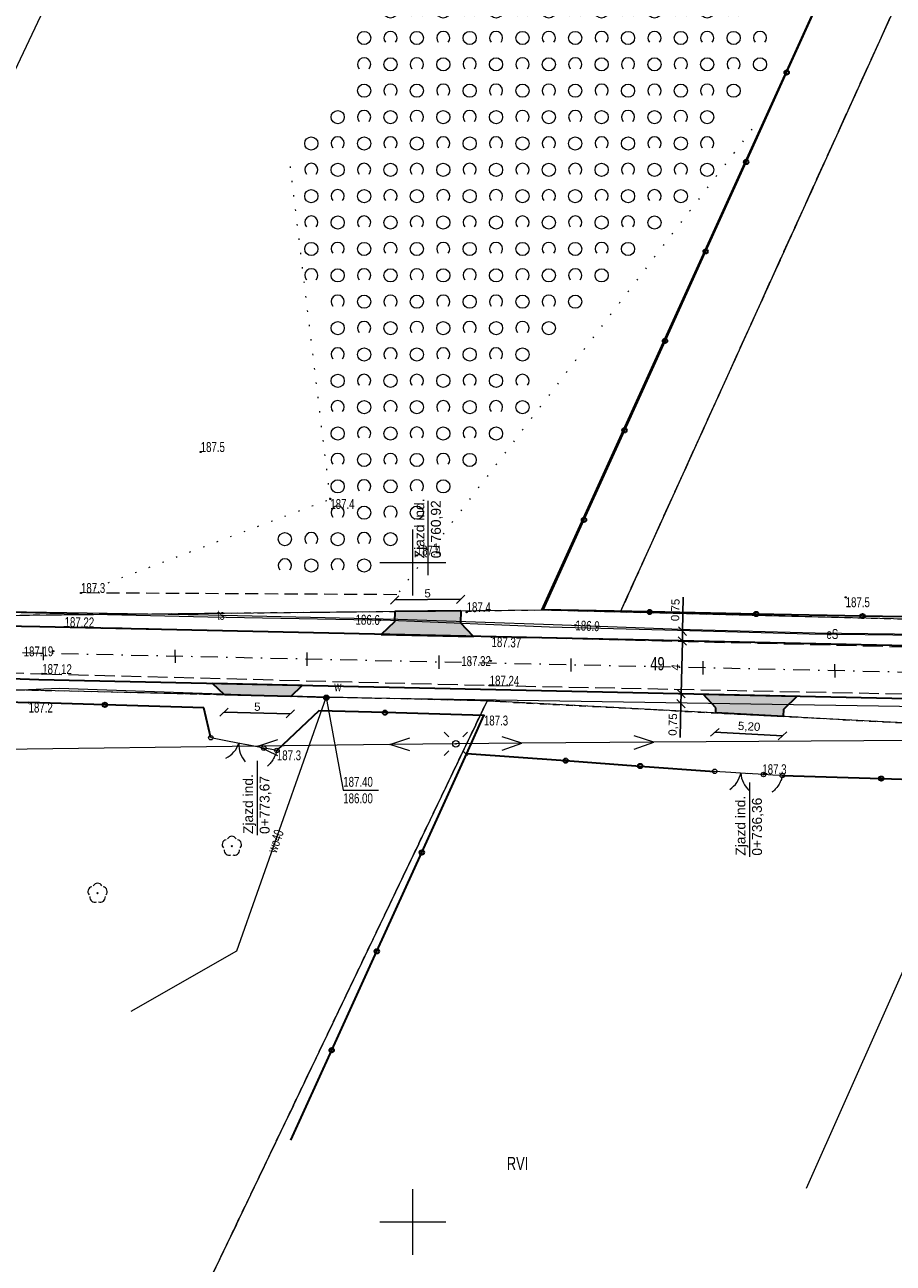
# Model space of a CAD drawing. Header units: millimetres. Extents: x 1024 to 29474, y -14562 to 6512.
# Tile 60 of 83: x 25988 to 26054, y 3012 to 3106. Entities that reach past the tile are written whole.
import ezdxf
from ezdxf.enums import TextEntityAlignment as Align

# ---------------------------------------------------------------- set-up
doc = ezdxf.new("R2010")
doc.units = ezdxf.units.MM
for name, pattern in [('1', [0]), ('2_14', [1, 0, -1]), ('2_OTKJ', [2, 1.5, -0.5]), ('2_OTZK', [1.5, 1, -0.5]), ('4_SUEP_A', [0]), ('4_SUTP_A', [0]), ('4_SUWP', [0]), ('DASHDOT', [25.4, 12.7, -6.35, 0, -6.35]), ('EGDE', [0]), ('EGKK', [2, 1.5, -0.5]), ('EGUG', [1, 0.5, -0.5])]:
    doc.linetypes.add(name, pattern=pattern)
for name, color, linetype, lineweight in [('D.O. Kilometraż', 250, 'Continuous', 20), ('D.O. Kr 15x30', 7, 'Continuous', 35), ('D.O. ob 8x30', 4, 'Continuous', 25), ('D.O. opornik 12x25', 1, 'Continuous', 35), ('D.O. oś pikieta', 250, 'DASHDOT', 20), ('D.O. wymiarowanie', 7, 'Continuous', 15), ('Dzialki', 7, 'EGDE', 18), ('Kontury', 3, 'EGKK', 18), ('Numery_dzialek', 7, 'Continuous', 9), ('Numery_konturow', 3, 'Continuous', 9), ('OTK_L_0', 7, '2_OTKJ', 18), ('OTO_L_0', 7, 'Continuous', 35), ('OTO_L_1', 7, 'Continuous', 18), ('OTO_L_2', 7, 'Continuous', 18), ('OTR_T_0', 7, 'Continuous', 18), ('OTR_T_1', 7, 'Continuous', 18), ('OTZ_L_1', 7, '2_OTZK', 18), ('OTZ_T_0', 3, 'Continuous', 18), ('Podzial_sekcyjny_krzyze', 7, '1', 18), ('SUE_T_3', 7, 'Continuous', 18), ('SUEP_E_T_0', 1, 'Continuous', 0), ('SUEP_L_0', 1, '4_SUEP_A', 18), ('SUER_T_0', 1, 'Continuous', 18), ('SUP_T_2', 7, 'Continuous', 18), ('SUTP_E_T_0', 30, 'Continuous', 0), ('SUTP_L_0', 30, '4_SUTP_A', 18), ('SUTR_T_0', 30, 'Continuous', 18), ('SUW_E_T_2', 5, 'Continuous', 0), ('SUW_T_5', 5, 'Continuous', 18), ('SUWP_E_T_0', 5, 'Continuous', 0), ('SUWP_L_0', 5, '4_SUWP', 18), ('SUWR_T_0', 5, 'Continuous', 18), ('Uzytki', 3, 'EGUG', 18)]:
    doc.layers.add(name, color=color, linetype=linetype, lineweight=lineweight)
doc.layers.add('D.O. kresk zjazd', color=7, linetype='Continuous', lineweight=18, true_color=0xfacfb6)
doc.styles.get("Standard").update_dxf_attribs({"font": 'arial.ttf'})
doc.dimstyles.new('ISO-25', dxfattribs={"dimscale": 0.25, "dimtxt": 2.5, "dimasz": 2.5, "dimexe": 1.25, "dimexo": 0.625, "dimtad": 1, "dimtxsty": 'Standard', "dimblk": 'OBLIQUE', "dimcen": 2.5, "dimse1": 1, "dimse2": 1, "dimadec": 0, "dimazin": 0, "dimtfac": 1, "dimtmove": 0, "dimatfit": 3, "dimfxl": 1, "dimarcsym": 0})
pattern_1 = [(90, (17153.0421, -0.127), (-0.381, 0.381), [0.254, -0.508]), (90, (17152.9151, 0.254), (-0.381, 0.381), [0.254, -0.508]), (180, (17153.0421, 0), (-0.381, -0.381), [0.508, -0.254]), (135, (17153.0421, 0.127), (-0.381, -0.381), [0.179605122, -0.359210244]), (225, (17153.0421, -0.127), (0.381, -0.381), [0.179605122, -0.359210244])]

# ---------------------------------------------------------------- blocks, each defined once
blk = doc.blocks.new('_Oblique')
at = {"color": 0, "linetype": 'ByBlock', "lineweight": -2}
blk.add_line((-0.5, -0.5), (0.5, 0.5), dxfattribs=at)
blk = doc.blocks.new('*D164')
at = {"layer": 'D.O. wymiarowanie', "color": 0, "lineweight": -2}
for q in [(26037.653, 3062.109), (26037.58, 3058.794)]:
    blk.add_line((26037.596, 3059.544), q, dxfattribs=at)
at = {"layer": 'Defpoints', "color": 0}
for p in [(26037.58, 3058.794), (26037.852, 3058.788), (26037.869, 3059.538)]:
    blk.add_point(p, dxfattribs=at)
at = {"layer": 'D.O. wymiarowanie', "color": 0, "lineweight": -2, "xscale": 0.625, "yscale": 0.625, "zscale": 0.625}
for p, rotation in [((26037.596, 3059.544), 88.74371799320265), ((26037.58, 3058.794), 268.7437179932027)]:
    blk.add_blockref('_Oblique', p, dxfattribs=dict(at, rotation=rotation))
at = {"layer": 'D.O. wymiarowanie', "color": 0, "insert": (26037.1, 3061.15), "char_height": 0.625, "attachment_point": 5, "rotation": 88.74372}
blk.add_mtext('0,75', dxfattribs=at)
blk = doc.blocks.new('*D165')
at = {"layer": 'D.O. wymiarowanie', "color": 0, "lineweight": -2}
blk.add_line((26037.58, 3058.794), (26037.492, 3054.795), dxfattribs=at)
at = {"layer": 'Defpoints', "color": 0}
for p in [(26037.852, 3058.788), (26037.492, 3054.795), (26037.682, 3054.791)]:
    blk.add_point(p, dxfattribs=at)
at = {"layer": 'D.O. wymiarowanie', "color": 0, "lineweight": -2, "xscale": 0.625, "yscale": 0.625, "zscale": 0.625}
for p, rotation in [((26037.58, 3058.794), 88.74371799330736), ((26037.492, 3054.795), 268.7437179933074)]:
    blk.add_blockref('_Oblique', p, dxfattribs=dict(at, rotation=rotation))
at = {"layer": 'D.O. wymiarowanie', "color": 0, "insert": (26037.068, 3056.805), "char_height": 0.625, "attachment_point": 5, "rotation": 88.74372}
blk.add_mtext('4', dxfattribs=at)
blk = doc.blocks.new('*D166')
at = {"layer": 'D.O. wymiarowanie', "color": 0, "lineweight": -2}
for p, q in [((26037.476, 3054.045), (26037.42, 3051.48)), ((26037.492, 3054.795), (26037.476, 3054.045))]:
    blk.add_line(p, q, dxfattribs=at)
at = {"layer": 'Defpoints', "color": 0}
for p in [(26037.476, 3054.045), (26037.682, 3054.791), (26037.824, 3054.037)]:
    blk.add_point(p, dxfattribs=at)
at = {"layer": 'D.O. wymiarowanie', "color": 0, "lineweight": -2, "xscale": 0.625, "yscale": 0.625, "zscale": 0.625}
for p, rotation in [((26037.492, 3054.795), 88.74371799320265), ((26037.476, 3054.045), 268.7437179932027)]:
    blk.add_blockref('_Oblique', p, dxfattribs=dict(at, rotation=rotation))
at = {"layer": 'D.O. wymiarowanie', "color": 0, "insert": (26036.909, 3052.462), "char_height": 0.625, "attachment_point": 5, "rotation": 88.74372}
blk.add_mtext('0,75', dxfattribs=at)
blk = doc.blocks.new('*D172')
at = {"layer": 'D.O. wymiarowanie', "color": 0, "lineweight": -2}
blk.add_line((26002.855, 3053.395), (26007.874, 3053.279), dxfattribs=at)
at = {"layer": 'Defpoints', "color": 0}
for p in [(26002.886, 3054.714), (26007.905, 3054.598), (26007.874, 3053.279)]:
    blk.add_point(p, dxfattribs=at)
at = {"layer": 'D.O. wymiarowanie', "color": 0, "lineweight": -2, "xscale": 0.625, "yscale": 0.625, "zscale": 0.625}
for p, rotation in [((26002.855, 3053.395), 178.6696688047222), ((26007.874, 3053.279), 358.6696688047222)]:
    blk.add_blockref('_Oblique', p, dxfattribs=dict(at, rotation=rotation))
at = {"layer": 'D.O. wymiarowanie', "color": 0, "insert": (26005.376, 3053.811), "char_height": 0.625, "attachment_point": 5, "rotation": 358.66967}
blk.add_mtext('5', dxfattribs=at)
blk = doc.blocks.new('*D173')
at = {"layer": 'D.O. wymiarowanie', "color": 0, "lineweight": -2}
blk.add_line((26015.781, 3061.912), (26020.781, 3061.962), dxfattribs=at)
at = {"layer": 'Defpoints', "color": 0}
for p in [(26020.781, 3061.962), (26015.79, 3061.042), (26020.79, 3061.092)]:
    blk.add_point(p, dxfattribs=at)
at = {"layer": 'D.O. wymiarowanie', "color": 0, "lineweight": -2, "xscale": 0.625, "yscale": 0.625, "zscale": 0.625}
for p, rotation in [((26015.781, 3061.912), 180.5678381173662), ((26020.781, 3061.962), 0.5678381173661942)]:
    blk.add_blockref('_Oblique', p, dxfattribs=dict(at, rotation=rotation))
at = {"layer": 'D.O. wymiarowanie', "color": 0, "insert": (26018.276, 3062.411), "char_height": 0.625, "attachment_point": 5, "rotation": 0.56784}
blk.add_mtext('5', dxfattribs=at)
blk = doc.blocks.new('*D174')
at = {"layer": 'D.O. wymiarowanie', "color": 0, "lineweight": -2}
blk.add_line((26040.044, 3051.873), (26045.175, 3051.603), dxfattribs=at)
at = {"layer": 'Defpoints', "color": 0}
for p in [(26040.122, 3053.339), (26045.253, 3053.069), (26045.175, 3051.603)]:
    blk.add_point(p, dxfattribs=at)
at = {"layer": 'D.O. wymiarowanie', "color": 0, "lineweight": -2, "xscale": 0.625, "yscale": 0.625, "zscale": 0.625}
for p, rotation in [((26040.044, 3051.873), 176.9849657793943), ((26045.175, 3051.603), 356.9849657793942)]:
    blk.add_blockref('_Oblique', p, dxfattribs=dict(at, rotation=rotation))
at = {"layer": 'D.O. wymiarowanie', "color": 0, "insert": (26042.638, 3052.269), "char_height": 0.625, "attachment_point": 5, "rotation": 356.98497}
blk.add_mtext('5,20', dxfattribs=at)
blk = doc.blocks.new('2_OTRN')
at = {"linetype": 'Continuous'}
blk.add_circle((0, 0), 0.045, dxfattribs=at)
blk = doc.blocks.new('2_OTRS')
at = {"linetype": 'Continuous'}
blk.add_circle((0, 0), 0.045, dxfattribs=at)
blk = doc.blocks.new('2_OTZK')
at = {"linetype": 'Continuous'}
for centre in [(-1, 1), (1, -1)]:
    blk.add_circle(centre, 0.5, dxfattribs=at)
for centre, start, end in [((1, 1), 318.59038, 221.40962), ((-1, -1), 318.70311, 221.29689)]:
    blk.add_arc(centre, 0.5, start, end, dxfattribs=at)
blk = doc.blocks.new('2_OTZL')
at = {"linetype": 'Continuous'}
blk.add_circle((0, 0), 0.045, dxfattribs=at)
for centre, start, end in [((-0.357, 0.116), 102.14447, 221.86002), ((0, 0.375), 30.14012, 149.85988), ((0.357, 0.116), 318.13998, 77.85553), ((-0.22, -0.303), 174.14818, 293.85423), ((0.22, -0.303), 246.14577, 5.85182)]:
    blk.add_arc(centre, 0.375, start, end, dxfattribs=at)
blk = doc.blocks.new('4_SUEO_W')
at = {"linetype": 'Continuous'}
for p, q in [((-0.53035, 0.53035), (-0.8839, 0.8839)), ((0.53035, 0.53035), (0.8839, 0.8839)), ((-0.53035, -0.53035), (-0.8839, -0.8839)), ((0.53035, -0.53035), (0.8839, -0.8839))]:
    blk.add_line(p, q, dxfattribs=at)
blk.add_circle((0, 0), 0.025, dxfattribs=at)
blk = doc.blocks.new('4_SUPP')
at = {"linetype": 'Continuous'}
blk.add_circle((0, 0), 0.25, dxfattribs=at)
blk = doc.blocks.new('4_SUPS')
at = {"linetype": 'Continuous'}
blk.add_circle((0, 0), 0.0625, dxfattribs=at)
blk = doc.blocks.new('4_SUWW')
at = {"linetype": 'Continuous'}
for radius in [0.2, 0.175, 0.15, 0.125, 0.1, 0.075, 0.05, 0.025, 0.00715]:
    blk.add_circle((0, 0), radius, dxfattribs=at)
blk = doc.blocks.new('Wykno-Rudnik')
at = {"layer": 'Dzialki'}
for p, q in [((4827.072, 3087.492), (4870.602, 3179.472)), ((4873.872, 3061.152), (4918.482, 3159.492)), ((4879.842, 3061.002), (4910.122, 3127.752)), ((4814.342, 3060.562), (4873.872, 3061.152)), ((4873.872, 3061.152), (4879.842, 3061.002)), ((4879.842, 3061.002), (4929.362, 3059.792)), ((4869.742, 3054.252), (4813.332, 3055.562)), ((4869.742, 3054.252), (4843.842, 3000.142)), ((4923.282, 3051.432), (4869.742, 3054.252))]:
    blk.add_line(p, q, dxfattribs=at)
at = {"layer": 'Kontury'}
for p, q in [((4879.842, 3061.002), (4910.122, 3127.752)), ((4814.342, 3060.562), (4873.872, 3061.152)), ((4873.872, 3061.152), (4879.842, 3061.002)), ((4869.742, 3054.252), (4843.842, 3000.142)), ((4923.282, 3051.432), (4869.742, 3054.252))]:
    blk.add_line(p, q, dxfattribs=at)
at = {"layer": 'OTK_L_0', "linetype": '2_OTKJ'}
for p, q in [((4823.582, 3060.202), (4837.722, 3059.862)), ((4870.092, 3059.102), (4837.722, 3059.862)), ((4909.722, 3058.132), (4870.092, 3059.102)), ((4823.142, 3056.752), (4836.032, 3056.302)), ((4836.032, 3056.302), (4869.932, 3055.432)), ((4869.932, 3055.432), (4909.752, 3054.612))]:
    blk.add_line(p, q, dxfattribs=at)
at = {"layer": 'OTO_L_0'}
for p, q in [((4892.441, 3101.908), (4895.512, 3108.692)), ((4889.37, 3095.123), (4892.441, 3101.908)), ((4886.299, 3088.339), (4889.37, 3095.123)), ((4883.228, 3081.554), (4886.299, 3088.339)), ((4880.156, 3074.769), (4883.228, 3081.554)), ((4877.085, 3067.985), (4880.156, 3074.769)), ((4873.992, 3061.152), (4877.085, 3067.985)), ((4882.06, 3060.997), (4873.992, 3061.152)), ((4890.127, 3060.842), (4882.06, 3060.997)), ((4898.194, 3060.687), (4890.127, 3060.842)), ((4905.692, 3060.542), (4898.194, 3060.687)), ((4830.755, 3054.26), (4835.002, 3054.122)), ((4840.785, 3053.957), (4835.002, 3054.122)), ((4848.282, 3053.742), (4840.785, 3053.957)), ((4848.812, 3051.462), (4848.282, 3053.742)), ((4857.002, 3053.512), (4853.812, 3050.502)), ((4862.006, 3053.364), (4857.002, 3053.512)), ((4869.502, 3053.142), (4862.006, 3053.364)), ((4868.212, 3050.262), (4869.502, 3053.142)), ((4864.798, 3042.764), (4868.212, 3050.262)), ((4868.212, 3050.262), (4875.693, 3049.724)), ((4875.693, 3049.724), (4881.338, 3049.318)), ((4881.338, 3049.318), (4886.982, 3048.912)), ((4892.112, 3048.592), (4899.609, 3048.365)), ((4899.609, 3048.365), (4907.741, 3048.119)), ((4861.384, 3035.266), (4864.798, 3042.764)), ((4857.97, 3027.768), (4861.384, 3035.266)), ((4854.862, 3020.942), (4857.97, 3027.768))]:
    blk.add_line(p, q, dxfattribs=at)
for centre in [(4892.441, 3101.908), (4889.37, 3095.123), (4886.299, 3088.339), (4883.228, 3081.554), (4880.156, 3074.769), (4877.085, 3067.985), (4882.06, 3060.997), (4890.127, 3060.842), (4898.194, 3060.687), (4840.785, 3053.957), (4862.006, 3053.364), (4875.693, 3049.724), (4881.338, 3049.318), (4899.609, 3048.365), (4864.798, 3042.764), (4861.384, 3035.266), (4857.97, 3027.768)]:
    blk.add_circle(centre, 0.17, dxfattribs=at)
at = {"layer": 'OTO_L_1'}
for p, q in [((4850.204, 3051.188), (4848.812, 3051.462)), ((4851.676, 3050.898), (4850.204, 3051.188)), ((4852.822, 3050.672), (4851.431, 3050.947)), ((4888.214, 3048.833), (4886.982, 3048.912)), ((4889.711, 3048.736), (4888.214, 3048.833)), ((4890.692, 3048.672), (4889.461, 3048.752))]:
    blk.add_line(p, q, dxfattribs=at)
for centre in [(4848.812, 3051.462), (4852.822, 3050.672), (4886.982, 3048.912), (4890.692, 3048.672)]:
    blk.add_circle(centre, 0.17, dxfattribs=at)
for centre, start, end in [((4849.05, 3051.697), 296.8362, 340.91057), ((4852.937, 3050.932), 176.79948, 220.87385), ((4887.003, 3049.188), 304.27987, 348.35424), ((4890.957, 3048.932), 184.24315, 228.31752)]:
    blk.add_arc(centre, 2, start, end, dxfattribs=at)
at = {"layer": 'OTO_L_2'}
for p, q in [((4853.317, 3050.587), (4852.822, 3050.672)), ((4853.812, 3050.502), (4853.317, 3050.587)), ((4853.724, 3050.223), (4853.68, 3050.129)), ((4853.752, 3050.31), (4853.724, 3050.223)), ((4853.782, 3050.406), (4853.752, 3050.31)), ((4853.812, 3050.502), (4853.782, 3050.406)), ((4853.121, 3049.322), (4853.097, 3049.306)), ((4853.185, 3049.382), (4853.121, 3049.322)), ((4853.243, 3049.443), (4853.185, 3049.382)), ((4853.301, 3049.504), (4853.243, 3049.443)), ((4853.354, 3049.576), (4853.301, 3049.504)), ((4853.406, 3049.639), (4853.354, 3049.576)), ((4853.461, 3049.721), (4853.406, 3049.639)), ((4853.514, 3049.793), (4853.461, 3049.721)), ((4853.555, 3049.877), (4853.514, 3049.793)), ((4853.604, 3049.96), (4853.555, 3049.877)), ((4853.645, 3050.044), (4853.604, 3049.96)), ((4853.68, 3050.129), (4853.645, 3050.044)), ((4891.402, 3048.632), (4890.692, 3048.672)), ((4892.112, 3048.592), (4891.402, 3048.632)), ((4892.063, 3048.395), (4892.039, 3048.306)), ((4892.088, 3048.494), (4892.063, 3048.395)), ((4892.112, 3048.592), (4892.088, 3048.494)), ((4891.438, 3047.418), (4891.359, 3047.353)), ((4891.509, 3047.485), (4891.438, 3047.418)), ((4891.579, 3047.551), (4891.509, 3047.485)), ((4891.64, 3047.627), (4891.579, 3047.551)), ((4891.701, 3047.694), (4891.64, 3047.627)), ((4891.763, 3047.781), (4891.701, 3047.694)), ((4891.824, 3047.857), (4891.763, 3047.781)), ((4891.867, 3047.945), (4891.824, 3047.857)), ((4891.919, 3048.032), (4891.867, 3047.945)), ((4891.962, 3048.12), (4891.919, 3048.032)), ((4891.996, 3048.208), (4891.962, 3048.12)), ((4892.039, 3048.306), (4891.996, 3048.208)), ((4891.359, 3047.353), (4891.329, 3047.334))]:
    blk.add_line(p, q, dxfattribs=at)
for centre in [(4852.822, 3050.672), (4853.812, 3050.502), (4890.692, 3048.672), (4892.112, 3048.592)]:
    blk.add_circle(centre, 0.17, dxfattribs=at)
at = {"layer": 'OTZ_L_1', "linetype": '2_14'}
for p, q in [((4889.812, 3097.602), (4862.901, 3062.306)), ((4857.862, 3069.562), (4854.732, 3095.662)), ((4838.972, 3062.442), (4857.862, 3069.562))]:
    blk.add_line(p, q, dxfattribs=at)
at = {"layer": 'OTZ_L_1', "linetype": '2_OTZK'}
blk.add_line((4862.901, 3062.306), (4838.972, 3062.442), dxfattribs=at)
at = {"layer": 'Podzial_sekcyjny_krzyze'}
for p, q in [((4864.122, 3062.242), (4864.122, 3067.242)), ((4861.622, 3064.742), (4866.622, 3064.742)), ((4864.122, 3012.242), (4864.122, 3017.242)), ((4861.622, 3014.742), (4866.622, 3014.742))]:
    blk.add_line(p, q, dxfattribs=at)
at = {"layer": 'SUEP_L_0', "linetype": '4_SUEP_A'}
for p, q in [((4833.342, 3060.992), (4848.572, 3060.622)), ((4848.572, 3060.622), (4862.432, 3060.372)), ((4862.432, 3060.372), (4874.482, 3059.882)), ((4874.482, 3059.882), (4884.182, 3059.612)), ((4884.182, 3059.612), (4894.142, 3059.352)), ((4894.142, 3059.352), (4904.712, 3059.212)), ((4852.383, 3050.819), (4853.877, 3051.337)), ((4862.383, 3050.941), (4863.877, 3051.46)), ((4872.382, 3051.039), (4870.879, 3051.528)), ((4882.382, 3051.114), (4880.878, 3051.602)), ((4902.243, 3051.261), (4882.382, 3051.114)), ((4852.383, 3050.819), (4832.944, 3050.582)), ((4862.383, 3050.941), (4852.383, 3050.819)), ((4853.893, 3050.087), (4852.383, 3050.819)), ((4867.382, 3051.002), (4862.383, 3050.941)), ((4863.889, 3050.46), (4862.383, 3050.941)), ((4872.382, 3051.039), (4867.382, 3051.002)), ((4870.886, 3050.528), (4872.382, 3051.039)), ((4882.382, 3051.114), (4872.382, 3051.039)), ((4880.886, 3050.603), (4882.382, 3051.114))]:
    blk.add_line(p, q, dxfattribs=at)
at = {"layer": 'SUTP_L_0', "linetype": '4_SUTP_A'}
for p, q in [((4833.312, 3061.032), (4848.642, 3060.792)), ((4848.642, 3060.792), (4862.992, 3060.452)), ((4862.992, 3060.452), (4874.752, 3060.042)), ((4874.752, 3060.042), (4885.122, 3059.662)), ((4885.122, 3059.662), (4894.602, 3059.422)), ((4894.602, 3059.422), (4906.002, 3059.282))]:
    blk.add_line(p, q, dxfattribs=at)
at = {"layer": 'SUWP_L_0', "linetype": '4_SUWP'}
for p, q in [((4814.282, 3054.142), (4837.312, 3055.232)), ((4837.312, 3055.232), (4857.562, 3054.502)), ((4850.781, 3035.309), (4857.562, 3054.502)), ((4909.702, 3053.688), (4857.562, 3054.502)), ((4893.934, 3017.319), (4906.692, 3046.022)), ((4842.772, 3030.732), (4850.781, 3035.309))]:
    blk.add_line(p, q, dxfattribs=at)
at = {"layer": 'SUWR_T_0', "linetype": 'Continuous', "lineweight": 0}
for p, q in [((4857.562, 3054.502), (4858.843, 3047.493)), ((4858.843, 3047.493), (4861.503, 3047.493))]:
    blk.add_line(p, q, dxfattribs=at)
at = {"layer": 'Uzytki'}
for p, q in [((4910.122, 3127.752), (4879.842, 3061.002)), ((4814.342, 3060.562), (4873.872, 3061.152)), ((4873.872, 3061.152), (4879.842, 3061.002)), ((4879.842, 3061.002), (4929.362, 3059.792)), ((4869.742, 3054.252), (4813.332, 3055.562)), ((4843.842, 3000.142), (4869.742, 3054.252)), ((4869.742, 3054.252), (4923.282, 3051.432))]:
    blk.add_line(p, q, dxfattribs=at)
at = {"layer": 'OTR_T_0'}
for p in [(4837.722, 3059.862), (4870.092, 3059.102), (4836.872, 3058.022), (4870.032, 3057.282), (4836.032, 3056.302), (4869.932, 3055.432)]:
    blk.add_blockref('2_OTRS', p, dxfattribs=at)
at = {"layer": 'OTR_T_1'}
for p in [(4848.042, 3073.132), (4857.862, 3069.562), (4864.412, 3065.282), (4838.972, 3062.442), (4896.912, 3062.112), (4868.193, 3060.985), (4835.002, 3054.122), (4869.502, 3053.142), (4853.812, 3050.502), (4890.692, 3048.672)]:
    blk.add_blockref('2_OTRN', p, dxfattribs=at)
at = {"layer": 'OTZ_L_1'}
for p in [(4863.423, 3105.525), (4867.423, 3105.525), (4871.423, 3105.525), (4875.423, 3105.525), (4879.423, 3105.525), (4883.423, 3105.525), (4887.423, 3105.525), (4861.423, 3103.525), (4865.423, 3103.525), (4869.423, 3103.525), (4873.423, 3103.525), (4877.423, 3103.525), (4881.423, 3103.525), (4885.423, 3103.525), (4889.423, 3103.525), (4863.423, 3101.525), (4867.423, 3101.525), (4871.423, 3101.525), (4875.423, 3101.525), (4879.423, 3101.525), (4883.423, 3101.525), (4887.423, 3101.525), (4861.423, 3099.525), (4865.423, 3099.525), (4869.423, 3099.525), (4873.423, 3099.525), (4877.423, 3099.525), (4881.423, 3099.525), (4885.423, 3099.525), (4859.423, 3097.525), (4863.423, 3097.525), (4867.423, 3097.525), (4871.423, 3097.525), (4875.423, 3097.525), (4879.423, 3097.525), (4883.423, 3097.525), (4857.423, 3095.525), (4861.423, 3095.525), (4865.423, 3095.525), (4869.423, 3095.525), (4873.423, 3095.525), (4877.423, 3095.525), (4881.423, 3095.525), (4885.423, 3095.525), (4859.423, 3093.525), (4863.423, 3093.525), (4867.423, 3093.525), (4871.423, 3093.525), (4875.423, 3093.525), (4879.423, 3093.525), (4883.423, 3093.525), (4857.423, 3091.525), (4861.423, 3091.525), (4865.423, 3091.525), (4869.423, 3091.525), (4873.423, 3091.525), (4877.423, 3091.525), (4881.423, 3091.525), (4859.423, 3089.525), (4863.423, 3089.525), (4867.423, 3089.525), (4871.423, 3089.525), (4875.423, 3089.525), (4879.423, 3089.525), (4857.423, 3087.525), (4861.423, 3087.525), (4865.423, 3087.525), (4869.423, 3087.525), (4873.423, 3087.525), (4877.423, 3087.525), (4859.423, 3085.525), (4863.423, 3085.525), (4867.423, 3085.525), (4871.423, 3085.525), (4875.423, 3085.525), (4861.423, 3083.525), (4865.423, 3083.525), (4869.423, 3083.525), (4873.423, 3083.525), (4859.423, 3081.525), (4863.423, 3081.525), (4867.423, 3081.525), (4871.423, 3081.525), (4861.423, 3079.525), (4865.423, 3079.525), (4869.423, 3079.525), (4859.423, 3077.525), (4863.423, 3077.525), (4867.423, 3077.525), (4871.423, 3077.525), (4861.423, 3075.525), (4865.423, 3075.525), (4869.423, 3075.525), (4859.423, 3073.525), (4863.423, 3073.525), (4867.423, 3073.525), (4861.423, 3071.525), (4865.423, 3071.525), (4859.423, 3069.525), (4863.423, 3069.525), (4861.423, 3067.525), (4855.423, 3065.525), (4859.423, 3065.525)]:
    blk.add_blockref('2_OTZK', p, dxfattribs=at)
at = {"layer": 'OTZ_T_0'}
for p in [(4850.402, 3043.238), (4840.226, 3039.677)]:
    blk.add_blockref('2_OTZL', p, dxfattribs=at)
at = {"layer": 'SUE_T_3'}
for name in ['4_SUEO_W', '4_SUPP']:
    blk.add_blockref(name, (4867.382, 3051.002), dxfattribs=at)
at = {"layer": 'SUER_T_0'}
blk.add_blockref('4_SUPS', (4861.613, 3060.387), dxfattribs=at)
at = {"layer": 'SUP_T_2'}
blk.add_blockref('4_SUPP', (4867.382, 3051.002), dxfattribs=at)
at = {"layer": 'SUTR_T_0'}
blk.add_blockref('4_SUPS', (4876.436, 3059.981), dxfattribs=at)
at = {"layer": 'SUW_T_5'}
blk.add_blockref('4_SUWW', (4857.562, 3054.502), dxfattribs=at)
at = {"layer": 'SUWR_T_0'}
blk.add_blockref('4_SUPS', (4857.562, 3054.502), dxfattribs=at)
at = {"layer": 'Numery_dzialek', "width": 0.7}
blk.add_text('49', height=1, dxfattribs=at).set_placement((4882.11, 3057.58), align=Align.TOP_LEFT)
at = {"layer": 'Numery_konturow', "width": 0.7}
blk.add_text('RVI', height=1, dxfattribs=at).set_placement((4871.237, 3019.68), align=Align.TOP_LEFT)
at = {"layer": 'OTR_T_0', "lineweight": 9, "width": 0.7}
for s, rotation, p in [('187.22', 359.17969, (4837.722, 3059.862)), ('187.12', 359.52344, (4836.032, 3056.302)), ('187.24', 359.00477, (4869.932, 3055.432))]:
    blk.add_text(s, height=0.75, rotation=rotation, dxfattribs=at).set_placement(p)
blk.add_text('187.37', height=0.75, rotation=358.61734, dxfattribs=at).set_placement((4870.092, 3059.102), align=Align.TOP_LEFT)
for s, rotation, p in [('187.19', 0.63624, (4836.872, 3058.022)), ('187.32', 0.44461, (4870.032, 3057.282))]:
    blk.add_text(s, height=0.75, rotation=rotation, dxfattribs=at).set_placement(p, align=Align.MIDDLE_RIGHT)
at = {"layer": 'OTR_T_1', "lineweight": 9, "width": 0.7}
for s, p in [('187.5', (4848.042, 3073.132)), ('187.4', (4864.412, 3065.282)), ('187.3', (4838.972, 3062.442)), ('187.4', (4868.193, 3060.985)), ('187.3', (4890.599, 3048.701))]:
    blk.add_text(s, height=0.75, dxfattribs=at).set_placement(p)
for s, p in [('187.4', (4857.862, 3069.562)), ('187.5', (4896.912, 3062.112)), ('187.2', (4835.002, 3054.122)), ('187.3', (4869.502, 3053.142)), ('187.3', (4853.812, 3050.502))]:
    blk.add_text(s, height=0.75, dxfattribs=at).set_placement(p, align=Align.TOP_LEFT)
at = {"layer": 'SUEP_E_T_0', "lineweight": 9, "width": 0.7}
blk.add_text('eS', height=0.75, rotation=359.24116, dxfattribs=at).set_placement((4895.905, 3059.329), align=Align.MIDDLE)
at = {"layer": 'SUER_T_0', "lineweight": 9, "width": 0.7}
blk.add_text('186.6', height=0.75, rotation=358.96664, dxfattribs=at).set_placement((4861.613, 3060.387), align=Align.MIDDLE_RIGHT)
at = {"layer": 'SUTP_E_T_0', "lineweight": 9, "width": 0.7}
blk.add_text('ts', height=0.75, rotation=359.10307, dxfattribs=at).set_placement((4849.574, 3060.778), align=Align.MIDDLE)
at = {"layer": 'SUTR_T_0', "lineweight": 9, "width": 0.7}
blk.add_text('186.9', height=0.75, rotation=357.90138, dxfattribs=at).set_placement((4876.436, 3059.981), align=Align.MIDDLE_LEFT)
at = {"layer": 'SUW_E_T_2', "lineweight": 9, "width": 0.7}
blk.add_text('w', height=0.75, dxfattribs=at).set_placement((4858.172, 3054.984))
at = {"layer": 'SUWP_E_T_0', "lineweight": 9, "width": 0.7}
blk.add_text('wo40', height=0.75, rotation=70.54049, dxfattribs=at).set_placement((4853.717, 3043.62), align=Align.MIDDLE)
at = {"layer": 'SUWR_T_0', "lineweight": 9, "width": 0.7}
for s, p in [('187.40', (4858.843, 3048.493)), ('186.00', (4858.843, 3047.243))]:
    blk.add_text(s, height=0.75, dxfattribs=at).set_placement(p, align=Align.TOP_LEFT)

msp = doc.modelspace()

# ---------------------------------------------------------------- hatches: boundary and pattern name
at = {"layer": 'D.O. kresk zjazd'}
h = msp.add_hatch(dxfattribs=at)
h.set_pattern_fill('FINETTA', color=256, scale=0.005, angle=90, style=2)
h.set_pattern_definition(pattern_1)
h.paths.add_polyline_path([(25780.922, 3065.69), (25781.591, 3064.876), (25781.815, 3064.603), (25781.671, 3063.203), (25786.672, 3062.742), (25786.812, 3064.1), (25787.074, 3064.313), (25787.897, 3064.982), (25786.891, 3065.086), (25785.46, 3065.234), (25782.231, 3065.566, 0.004505)])
h.paths.add_polyline_path([(26080.312, 3053.122), (26079.569, 3053.883), (26079.563, 3053.889), (26079.569, 3053.883, 0.000495), (26080.563, 3053.869, 0.002977), (26086.542, 3053.825), (26085.789, 3053.077), (26085.539, 3052.828), (26085.534, 3051.247), (26080.535, 3051.347), (26080.552, 3052.877)])
h.paths.add_polyline_path([(25928.058, 3055.87), (25928.275, 3055.65), (25928.27, 3054.32), (25928.266, 3054.32), (25928.27, 3054.32), (25930.765, 3054.271), (25933.265, 3054.222), (25933.274, 3055.585), (25934.28, 3056.577), (25927.313, 3056.625)])
h.paths.add_polyline_path([(25935.071, 3056.572), (25936.022, 3055.607), (25936.013, 3054.276), (25937.761, 3054.35), (25941.008, 3054.488), (25941.016, 3055.527), (25941.271, 3055.779), (25942.026, 3056.524)])
h.paths.add_polyline_path([(26014.755, 3059.295), (26014.754, 3059.294), (26021.747, 3059.138), (26021.744, 3059.141), (26021.013, 3059.907), (26020.769, 3060.163), (26020.79, 3061.092), (26015.79, 3061.042), (26015.772, 3060.242), (26015.542, 3060.027)])
h.paths.add_polyline_path([(26276.73, 3057.225, 0.000166), (26277.729, 3057.262), (26282.472, 3057.435), (26283.715, 3057.481), (26283.051, 3056.706), (26282.752, 3056.357), (26282.777, 3055.676), (26277.784, 3055.93), (26277.772, 3056.262)])
h.paths.add_polyline_path([(25866.984, 3061.353), (25867.763, 3062.066), (25867.996, 3062.28), (25868.006, 3062.497), (25873.005, 3062.401), (25872.995, 3062.11), (25873.237, 3061.852), (25873.962, 3061.08), (25867.953, 3061.307, -0.000698)])
h.paths.add_polyline_path([(26270.642, 3057.019), (26271.416, 3056.293), (26271.674, 3056.052), (26271.674, 3056.022), (26275.574, 3056.042), (26275.57, 3056.183), (26276.534, 3057.218), (26270.642, 3057.019)])
h.paths.add_polyline_path([(25915.68, 3060.706), (25922.316, 3060.66), (25921.571, 3061.415), (25921.535, 3061.452), (25916.536, 3061.55), (25916.435, 3061.451)])
h = msp.add_hatch(dxfattribs=at)
h.set_pattern_fill('FINETTA', color=256, scale=0.005, angle=90, style=2)
h.set_pattern_definition(pattern_1)
h.paths.add_polyline_path([(26064.466, 3058.204), (26070.464, 3058.073), (26071.463, 3058.051), (26071.463, 3058.051), (26070.73, 3058.817), (26070.486, 3059.073), (26070.508, 3060.083), (26065.51, 3060.205), (26065.488, 3059.194), (26065.224, 3058.938), (26064.466, 3058.204)])
h.paths.add_polyline_path([(26039.886, 3053.992), (26040.13, 3053.737), (26040.122, 3053.339), (26045.253, 3053.069), (26045.265, 3053.624), (26045.52, 3053.869), (26046.287, 3054.602), (26039.152, 3054.759)])
h.paths.add_polyline_path([(26138.929, 3054.626), (26139.676, 3053.889), (26139.946, 3053.622), (26139.953, 3053.202), (26144.959, 3053.453), (26144.955, 3053.727), (26145.202, 3053.982), (26145.942, 3054.745)])
h.paths.add_polyline_path([(26002.791, 3054.806), (26008.002, 3054.691), (26008.769, 3055.425), (26001.988, 3055.574)])
h.paths.add_polyline_path([(26108.698, 3058.577), (26108.898, 3058.58), (26112.794, 3058.652), (26113.678, 3058.669), (26114.154, 3058.208), (26108.245, 3058.109)])
h.paths.add_polyline_path([(25940.195, 3060.536), (25946.229, 3060.494), (25945.788, 3060.938), (25945.745, 3060.982), (25945.495, 3060.987), (25940.745, 3061.079), (25940.658, 3060.993)])
h.paths.add_polyline_path([(26002.791, 3054.806), (26002.886, 3054.714), (26007.905, 3054.598), (26008.002, 3054.691)])

# ---------------------------------------------------------------- linework, layer by layer
at = {"layer": 'D.O. Kilometraż', "ltscale": 0.3}
for p, q in [((26018.29, 3069.422), (26018.29, 3063.779)), ((26005.363, 3049.722), (26005.363, 3044.079)), ((26042.672, 3048.078), (26042.672, 3042.435))]:
    msp.add_line(p, q, dxfattribs=at)
at = {"layer": 'D.O. Kr 15x30'}
for p, q in [((26076.317, 3057.945), (25988.906, 3059.861)), ((26076.229, 3053.945), (25988.818, 3055.862))]:
    msp.add_line(p, q, dxfattribs=at)
for radius in [3002, 2998]:
    msp.add_arc((25923.089, 58.583), radius, 88.743718, 89.603744, dxfattribs=at)
at = {"layer": 'D.O. opornik 12x25', "color": 6}
for p, q in [((26015.79, 3061.042), (26015.772, 3060.242)), ((26020.79, 3061.092), (26015.79, 3061.042)), ((26020.79, 3061.092), (26020.769, 3060.163)), ((26015.772, 3060.242), (26014.754, 3059.294)), ((26021.747, 3059.138), (26020.769, 3060.163)), ((26002.886, 3054.714), (26001.988, 3055.574)), ((26007.905, 3054.598), (26008.769, 3055.425)), ((26007.905, 3054.598), (26002.886, 3054.714)), ((26040.13, 3053.737), (26039.152, 3054.759)), ((26045.265, 3053.624), (26046.287, 3054.602)), ((26040.122, 3053.339), (26040.13, 3053.737)), ((26045.253, 3053.069), (26040.122, 3053.339)), ((26045.253, 3053.069), (26045.265, 3053.624))]:
    msp.add_line(p, q, dxfattribs=at)
at = {"layer": 'D.O. opornik 12x25'}
for p, q in [((26014.754, 3059.294), (26021.747, 3059.138)), ((26008.769, 3055.425), (26001.988, 3055.574)), ((26039.152, 3054.759), (26046.287, 3054.602))]:
    msp.add_line(p, q, dxfattribs=at)
at = {"layer": 'D.O. oś pikieta', "ltscale": 0.1}
msp.add_line((26076.273, 3055.945), (25988.862, 3057.862), dxfattribs=at)
msp.add_line((26076.273, 3055.945), (25988.862, 3057.862), dxfattribs=at)
at = {"layer": 'D.O. oś pikieta', "color": 0, "ltscale": 0.1}
for p, q in [((25989.122, 3058.355), (25989.15, 3057.356)), ((25999.12, 3058.136), (25999.147, 3057.137)), ((26009.128, 3057.917), (26009.134, 3056.917)), ((26019.126, 3057.698), (26019.132, 3056.698)), ((26029.123, 3057.479), (26029.129, 3056.479)), ((26039.121, 3057.26), (26039.127, 3056.26)), ((26049.118, 3057.04), (26049.124, 3056.04))]:
    msp.add_line(p, q, dxfattribs=at)
at = {"layer": 'D.O. oś pikieta', "ltscale": 0.1}
msp.add_arc((25923.089, 58.583), 3000, 88.743718, 89.603744, dxfattribs=at)
msp.add_arc((25923.089, 58.583), 3000, 88.743718, 89.603744, dxfattribs=at)

# ---------------------------------------------------------------- block references
at = {"layer": 'D.O. ob 8x30'}
msp.add_blockref('Wykno-Rudnik', (21153.042, 0), dxfattribs=at)

# ---------------------------------------------------------------- texts
at = {"layer": 'D.O. Kilometraż', "ltscale": 0.3, "char_height": 0.75, "width": 8.52308, "attachment_point": 1, "rotation": 90.17369}
for s, insert in [('Zjazd ind. 0+760,92', (26017.287, 3065.064)), ('Zjazd ind. 0+773,67', (26004.307, 3044.158)), ('Zjazd ind. 0+736,36', (26041.616, 3042.514))]:
    msp.add_mtext(s, dxfattribs=dict(at, insert=insert))

# ---------------------------------------------------------------- dimensions: what is measured, and where the dimension line sits
at = {"layer": 'D.O. wymiarowanie'}
dim = msp.add_aligned_dim(p1=(26015.79, 3061.042), p2=(26020.79, 3061.092), distance=0.87, dimstyle='ISO-25', dxfattribs=at)
dim.commit()
dim.dimension.update_dxf_attribs({"geometry": '*D173', "text_midpoint": (26018.276, 3062.411)})
dim = msp.add_linear_dim(base=(26037.58, 3058.794), p1=(26037.869, 3059.538), p2=(26037.852, 3058.788), angle=268.74372, dimstyle='ISO-25', override={"dimblk": 'Oblique'}, dxfattribs=at)
dim.commit()
dim.dimension.update_dxf_attribs({"geometry": '*D164', "text_midpoint": (26037.631, 3061.139), "dimtype": 161})
for base, p1, p2, picture, middle in [((26037.492, 3054.795), (26037.852, 3058.788), (26037.682, 3054.791), '*D165', (26037.068, 3056.805)), ((26037.476, 3054.045), (26037.682, 3054.791), (26037.824, 3054.037), '*D166', (26036.909, 3052.462))]:
    dim = msp.add_linear_dim(base=base, p1=p1, p2=p2, angle=268.74372, dimstyle='ISO-25', override={"dimblk": 'Oblique'}, dxfattribs=at)
    dim.commit()
    dim.dimension.update_dxf_attribs({"geometry": picture, "text_midpoint": middle})
for p1, p2, distance, text, picture, middle in [((26002.886, 3054.714), (26007.905, 3054.598), -1.319, '5', '*D172', (26005.376, 3053.811)), ((26040.122, 3053.339), (26045.253, 3053.069), -1.468, '5,20', '*D174', (26042.638, 3052.269))]:
    dim = msp.add_aligned_dim(p1=p1, p2=p2, distance=distance, text=text, dimstyle='ISO-25', override={"dimtxsty": 'Standard'}, dxfattribs=at)
    dim.commit()
    dim.dimension.update_dxf_attribs({"geometry": picture, "text_midpoint": middle})

doc.saveas('drawing.dxf')
